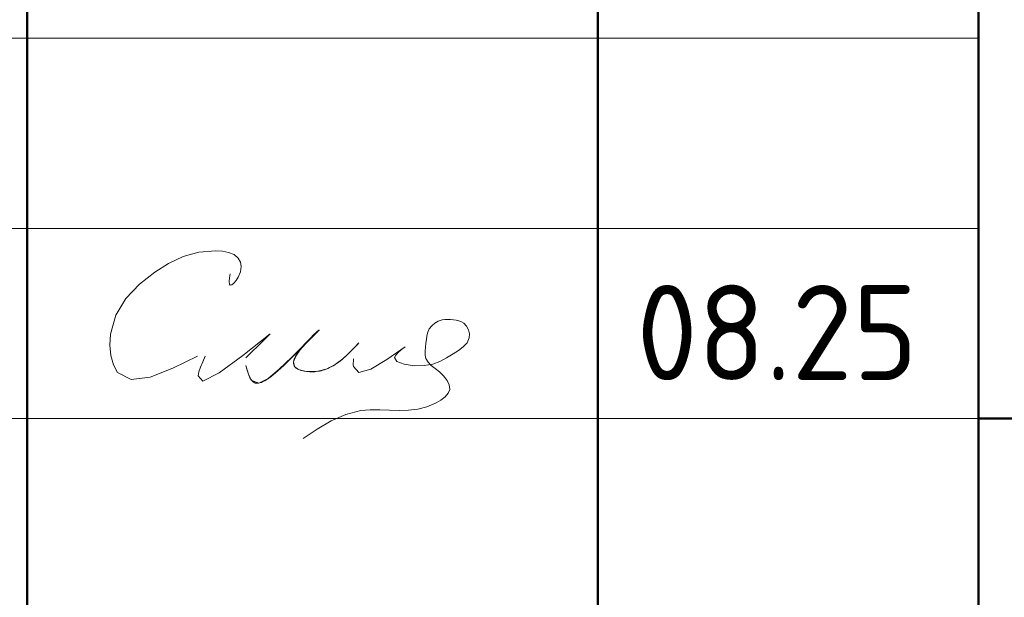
# Model space of a CAD drawing. Header units: millimetres. Extents: x 0 to 21000, y 0 to 14850.
# Tile 26 of 56: x 13490 to 14784, y 765 to 1524. Entities that reach past the tile are written whole.
import ezdxf

# ---------------------------------------------------------------- set-up
doc = ezdxf.new("R2010")
doc.units = ezdxf.units.MM
doc.layers.add('Standard', color=7, linetype='Continuous', lineweight=25)
doc.styles.add('ISOCPEUR', font='txt')

msp = doc.modelspace()

# ---------------------------------------------------------------- linework, layer by layer
at = {"layer": 'Standard', "color": 7, "linetype": 'Continuous', "lineweight": 50, "transparency": 33554687}
for p, q in [((13500, 250), (13500, 3000)), ((14250, 250), (14250, 3000)), ((14750, 250), (14750, 3000)), ((14750, 1000), (20750, 1000))]:
    msp.add_line(p, q, dxfattribs=at)
at = {"layer": 'Standard', "color": 7, "linetype": 'Continuous', "lineweight": 13, "transparency": 33554687}
for p, q in [((11500, 1500), (14750, 1500)), ((11500, 1250), (14750, 1250)), ((11500, 1250), (14750, 1250)), ((11500, 1000), (14750, 1000)), ((11500, 1000), (14750, 1000))]:
    msp.add_line(p, q, dxfattribs=at)
at = {"layer": 'Standard', "color": 7, "linetype": 'Continuous', "lineweight": 18, "transparency": 33554687}
for p, q in [((13725.6, 1218.8), (13705, 1213)), ((13748, 1220.5), (13725.6, 1218.8)), ((13756.6, 1219.9), (13748, 1220.5)), ((13764.8, 1218.4), (13756.6, 1219.9)), ((13772, 1215.5), (13764.8, 1218.4)), ((13685.8, 1204), (13667.7, 1192.5)), ((13705, 1213), (13685.8, 1204)), ((13777.4, 1210.9), (13772, 1215.5)), ((13780.2, 1205.8), (13777.4, 1210.9)), ((13781.2, 1199.7), (13780.2, 1205.8)), ((13667.7, 1192.5), (13647.5, 1176.5)), ((13777.4, 1185.9), (13780.3, 1192.9)), ((13780.3, 1192.9), (13781.2, 1199.7)), ((13766.1, 1185), (13765.6, 1180.4)), ((13765.6, 1180.4), (13765.8, 1176.9)), ((13766.8, 1190.3), (13766.1, 1185)), ((13768.9, 1175.8), (13771.7, 1178.2)), ((13771.7, 1178.2), (13774.7, 1181.7)), ((13774.7, 1181.7), (13777.4, 1185.9)), ((13647.5, 1176.5), (13629.9, 1157.8)), ((13765.8, 1176.9), (13766.8, 1175.3)), ((13766.8, 1175.3), (13768.9, 1175.8)), ((13629.9, 1157.8), (13616.6, 1136)), ((13616.6, 1136), (13609.4, 1110.8)), ((14040.3, 1128), (14035.7, 1125.4)), ((14045.4, 1129.7), (14040.3, 1128)), ((14049.1, 1130.2), (14045.4, 1129.7)), ((14052.8, 1130.3), (14049.1, 1130.2)), ((14056.5, 1130.1), (14052.8, 1130.3)), ((14060.3, 1129.7), (14056.5, 1130.1)), ((14063.9, 1129.2), (14060.3, 1129.7)), ((14067.4, 1128.4), (14063.9, 1129.2)), ((14070.7, 1127.2), (14067.4, 1128.4)), ((14073.7, 1125.5), (14070.7, 1127.2)), ((13874.2, 1106.7), (13882.1, 1114.7)), ((13880.8, 1113.9), (13876.6, 1109.8)), ((13883.6, 1116.2), (13877.4, 1110.8)), ((13880, 1112.6), (13883.4, 1116.2)), ((13883.3, 1116.2), (13880.8, 1113.9)), ((13882.1, 1114.7), (13883.3, 1116.2)), ((13883.4, 1116.2), (13883.5, 1116.3)), ((13883.5, 1116.3), (13883.6, 1116.4)), ((13883.6, 1116.4), (13883.7, 1116.5)), ((13883.7, 1116.4), (13883.6, 1116.3)), ((13883.6, 1116.3), (13883.6, 1116.2)), ((13883.7, 1116.5), (13883.8, 1116.6)), ((13883.8, 1116.5), (13883.7, 1116.4)), ((13883.8, 1116.6), (13883.8, 1116.6)), ((13883.8, 1116.6), (13883.8, 1116.6)), ((13883.8, 1116.6), (13883.8, 1116.6)), ((13883.8, 1116.6), (13883.8, 1116.6)), ((13883.8, 1116.6), (13883.8, 1116.6)), ((13883.8, 1116.6), (13883.8, 1116.6)), ((13883.8, 1116.6), (13883.8, 1116.6)), ((13883.8, 1116.6), (13883.8, 1116.6)), ((13883.8, 1116.6), (13883.8, 1116.6)), ((13883.8, 1116.6), (13883.8, 1116.6)), ((13883.8, 1116.6), (13883.8, 1116.6)), ((13883.8, 1116.6), (13883.8, 1116.6)), ((13883.8, 1116.6), (13883.8, 1116.6)), ((13883.8, 1116.6), (13883.8, 1116.6)), ((13883.8, 1116.6), (13883.8, 1116.5)), ((13883.8, 1116.5), (13883.8, 1116.5)), ((13883.8, 1116.5), (13883.8, 1116.5)), ((14026.5, 1113.6), (14025.3, 1109)), ((14028.5, 1117.9), (14026.5, 1113.6)), ((14031.6, 1121.9), (14028.5, 1117.9)), ((14035.7, 1125.4), (14031.6, 1121.9)), ((14077.3, 1121.7), (14073.7, 1125.5)), ((14079.8, 1116.9), (14077.3, 1121.7)), ((14081.1, 1111.6), (14079.8, 1116.9)), ((13609.4, 1110.8), (13608.7, 1096.7)), ((13783.4, 1082.9), (13819.4, 1111.6)), ((13811.4, 1103.6), (13803.5, 1095.7)), ((13819.4, 1111.6), (13811.4, 1103.6)), ((13861.9, 1094.6), (13874.2, 1106.7)), ((13871.3, 1104.5), (13865.6, 1098.5)), ((13871.8, 1105.2), (13866.4, 1099.5)), ((13866.6, 1099.7), (13869.7, 1102.8)), ((13869.7, 1102.8), (13873.1, 1106)), ((13876.6, 1109.8), (13871.3, 1104.5)), ((13877.4, 1110.8), (13871.8, 1105.2)), ((13873.1, 1106), (13876.6, 1109.2)), ((13876.6, 1109.2), (13880, 1112.6)), ((14024.6, 1104.1), (14024, 1099.1)), ((14025.3, 1109), (14024.6, 1104.1)), ((14078.3, 1099.7), (14081, 1106.4)), ((14081, 1106.4), (14081.1, 1111.6)), ((13608.7, 1096.7), (13609.9, 1082.9)), ((13795.5, 1087.7), (13787.6, 1079.8)), ((13803.5, 1095.7), (13795.5, 1087.7)), ((13848, 1080.8), (13861.9, 1094.6)), ((13858.5, 1090.1), (13852.9, 1082)), ((13861.1, 1093.8), (13853.5, 1085.9)), ((13855.4, 1085.9), (13856.8, 1087.9)), ((13856.8, 1087.9), (13858.2, 1089.8)), ((13858.2, 1089.8), (13860.9, 1093.2)), ((13865.6, 1098.5), (13858.5, 1090.1)), ((13860.9, 1093.2), (13863.7, 1096.5)), ((13866.4, 1099.5), (13861.1, 1093.8)), ((13863.7, 1096.5), (13866.6, 1099.7)), ((13920.3, 1083.4), (13925.6, 1088.6)), ((13927.3, 1090.3), (13923.4, 1086.4)), ((13925.6, 1088.6), (13930.8, 1094.1)), ((13931.1, 1094.4), (13927.3, 1090.3)), ((13930.8, 1094.1), (13935.9, 1099.6)), ((13934.9, 1098.4), (13931.1, 1094.4)), ((13935.1, 1098.7), (13934.9, 1098.4)), ((13935.4, 1099), (13935.1, 1098.7)), ((13935.6, 1099.3), (13935.4, 1099)), ((13935.9, 1099.6), (13935.6, 1099.3)), ((13972.9, 1077.7), (13996.9, 1094.4)), ((13987.5, 1087), (13984.3, 1083.5)), ((13991.9, 1090.7), (13987.5, 1087)), ((13996.9, 1094.4), (13991.9, 1090.7)), ((14023.3, 1093.8), (14022.9, 1088.6)), ((14022.9, 1088.6), (14023, 1083.6)), ((14024, 1099.1), (14023.3, 1093.8)), ((14059.8, 1085.2), (14066.7, 1089.4)), ((14066.7, 1089.4), (14073.1, 1094.2)), ((14073.1, 1094.2), (14078.3, 1099.7)), ((13609.9, 1082.9), (13613.3, 1070.5)), ((13691.6, 1066.3), (13723.8, 1082.2)), ((13730.7, 1074.8), (13728, 1067.8)), ((13733.8, 1082.2), (13730.7, 1074.8)), ((13752.3, 1060.2), (13783.4, 1082.9)), ((13831.4, 1064.8), (13848, 1080.8)), ((13845.6, 1078), (13837.6, 1070.4)), ((13853.5, 1085.9), (13845.6, 1078)), ((13850, 1073.2), (13850.1, 1074.1)), ((13852.9, 1082), (13850.1, 1074.6)), ((13850.1, 1074.1), (13850.2, 1075)), ((13850.1, 1074.6), (13851.5, 1068.6)), ((13850.2, 1075), (13850.4, 1075.8)), ((13850.4, 1075.8), (13850.6, 1076.7)), ((13850.6, 1076.7), (13851, 1078.1)), ((13851, 1078.1), (13851.6, 1079.4)), ((13851.6, 1079.4), (13852.2, 1080.7)), ((13852.2, 1080.7), (13852.8, 1081.9)), ((13852.8, 1081.9), (13854.1, 1084)), ((13854.1, 1084), (13855.4, 1085.9)), ((13905, 1071.2), (13914.7, 1078.4)), ((13911.6, 1075.9), (13908.9, 1073.8)), ((13914.3, 1078), (13911.6, 1075.9)), ((13916.8, 1080.2), (13914.3, 1078)), ((13914.7, 1078.4), (13920.3, 1083.4)), ((13919.4, 1082.5), (13916.8, 1080.2)), ((13923.4, 1086.4), (13919.4, 1082.5)), ((13928.7, 1075.7), (13928.6, 1073.1)), ((13928.8, 1078.4), (13928.7, 1075.7)), ((13951.6, 1065.1), (13972.9, 1077.7)), ((13984.3, 1083.5), (13982.8, 1080.3)), ((13982.8, 1080.3), (13986, 1075)), ((13986, 1075), (13995.6, 1071.5)), ((14023, 1083.6), (14024, 1079.1)), ((14024, 1079.1), (14026.8, 1074.3)), ((14026.8, 1074.3), (14031.1, 1070)), ((14033, 1071.6), (14042.4, 1075.1)), ((14042.4, 1075.1), (14051, 1079.7)), ((14051, 1079.7), (14059.8, 1085.2)), ((13613.3, 1070.5), (13618.7, 1060.7)), ((13661.8, 1054.6), (13691.6, 1066.3)), ((13725.8, 1061.5), (13724.6, 1056.3)), ((13728, 1067.8), (13725.8, 1061.5)), ((13788.5, 1066.3), (13787.6, 1069.8)), ((13787.6, 1069.8), (13789.2, 1063.9)), ((13789.4, 1062.9), (13788.5, 1066.3)), ((13789.2, 1063.9), (13790.9, 1058.5)), ((13790.5, 1059.6), (13789.4, 1062.9)), ((13816.6, 1052.6), (13831.4, 1064.8)), ((13829.3, 1062.9), (13826.5, 1060.4)), ((13837.6, 1070.4), (13829.3, 1062.9)), ((13850.1, 1072.5), (13850, 1073.2)), ((13850.1, 1071.9), (13850.1, 1072.5)), ((13850.3, 1071.2), (13850.1, 1071.9)), ((13850.4, 1070.6), (13850.3, 1071.2)), ((13850.7, 1070.1), (13850.4, 1070.6)), ((13850.9, 1069.5), (13850.7, 1070.1)), ((13851.2, 1069), (13850.9, 1069.5)), ((13851.5, 1068.5), (13851.2, 1069)), ((13851.5, 1068.6), (13854.5, 1065.9)), ((13852, 1067.9), (13851.5, 1068.5)), ((13852.6, 1067.4), (13852, 1067.9)), ((13853.1, 1066.9), (13852.6, 1067.4)), ((13853.7, 1066.5), (13853.1, 1066.9)), ((13854.7, 1065.8), (13853.7, 1066.5)), ((13854.5, 1065.9), (13858.9, 1063.9)), ((13855.7, 1065.2), (13854.7, 1065.8)), ((13856.8, 1064.7), (13855.7, 1065.2)), ((13857.9, 1064.3), (13856.8, 1064.7)), ((13859.6, 1063.7), (13857.9, 1064.3)), ((13858.9, 1063.9), (13864, 1062.5)), ((13861.3, 1063.2), (13859.6, 1063.7)), ((13863.1, 1062.7), (13861.3, 1063.2)), ((13864.8, 1062.4), (13863.1, 1062.7)), ((13864, 1062.5), (13869.5, 1061.8)), ((13867, 1062), (13864.8, 1062.4)), ((13869.2, 1061.8), (13867, 1062)), ((13871.4, 1061.6), (13869.2, 1061.8)), ((13869.5, 1061.8), (13882.4, 1062.2)), ((13873.6, 1061.5), (13871.4, 1061.6)), ((13875.7, 1061.6), (13873.6, 1061.5)), ((13877.9, 1061.7), (13875.7, 1061.6)), ((13880, 1061.9), (13877.9, 1061.7)), ((13882.2, 1062.2), (13880, 1061.9)), ((13884.4, 1062.5), (13882.2, 1062.2)), ((13882.4, 1062.2), (13894.2, 1065.6)), ((13886.5, 1063), (13884.4, 1062.5)), ((13888.7, 1063.6), (13886.5, 1063)), ((13890.8, 1064.3), (13888.7, 1063.6)), ((13893, 1065.1), (13890.8, 1064.3)), ((13895.2, 1066), (13893, 1065.1)), ((13894.2, 1065.6), (13905, 1071.2)), ((13897.4, 1067), (13895.2, 1066)), ((13899.5, 1068), (13897.4, 1067)), ((13902, 1069.4), (13899.5, 1068)), ((13904.3, 1070.8), (13902, 1069.4)), ((13906.6, 1072.3), (13904.3, 1070.8)), ((13908.9, 1073.8), (13906.6, 1072.3)), ((13928.6, 1073.1), (13928.6, 1070.6)), ((13928.6, 1070.6), (13928.8, 1068.4)), ((13928.8, 1068.4), (13936, 1060.6)), ((13936, 1060.6), (13951.6, 1065.1)), ((13995.6, 1071.5), (14008.5, 1069.6)), ((14008.5, 1069.6), (14021.7, 1069.7)), ((14021.7, 1069.7), (14033, 1071.6)), ((14031.1, 1070), (14036.2, 1065.8)), ((14036.2, 1065.8), (14041.7, 1061.4)), ((14041.7, 1061.4), (14047.3, 1056.1)), ((13618.7, 1060.7), (13636.7, 1051.3)), ((13636.7, 1051.3), (13661.8, 1054.6)), ((13724.6, 1056.3), (13731.1, 1049.3)), ((13731.1, 1049.3), (13752.3, 1060.2)), ((13791.7, 1056.3), (13790.5, 1059.6)), ((13790.9, 1058.5), (13792.8, 1053.7)), ((13792.3, 1054.9), (13791.7, 1056.3)), ((13792.9, 1053.6), (13792.3, 1054.9)), ((13792.8, 1053.7), (13795.1, 1050)), ((13793.6, 1052.3), (13792.9, 1053.6)), ((13794.4, 1051.1), (13793.6, 1052.3)), ((13794.9, 1050.4), (13794.4, 1051.1)), ((13795.4, 1049.7), (13794.9, 1050.4)), ((13795.1, 1050), (13804.3, 1046.7)), ((13796, 1049.1), (13795.4, 1049.7)), ((13796.6, 1048.6), (13796, 1049.1)), ((13797.2, 1048.1), (13796.6, 1048.6)), ((13797.8, 1047.8), (13797.2, 1048.1)), ((13804.3, 1046.7), (13816.6, 1052.6)), ((13809, 1048.2), (13807.8, 1047.7)), ((13810.2, 1048.7), (13809, 1048.2)), ((13812.2, 1049.7), (13810.2, 1048.7)), ((13814, 1050.8), (13812.2, 1049.7)), ((13815.8, 1052), (13814, 1050.8)), ((13817.6, 1053.3), (13815.8, 1052)), ((13820.6, 1055.5), (13817.6, 1053.3)), ((13823.6, 1057.9), (13820.6, 1055.5)), ((13826.5, 1060.4), (13823.6, 1057.9)), ((14047.3, 1056.1), (14051.9, 1050.3)), ((14051.9, 1050.3), (14054.8, 1044.4)), ((13798.4, 1047.4), (13797.8, 1047.8)), ((13799, 1047.2), (13798.4, 1047.4)), ((13799.7, 1046.9), (13799, 1047.2)), ((13800.3, 1046.8), (13799.7, 1046.9)), ((13801, 1046.7), (13800.3, 1046.8)), ((13801.7, 1046.6), (13801, 1046.7)), ((13802.6, 1046.6), (13801.7, 1046.6)), ((13803.5, 1046.6), (13802.6, 1046.6)), ((13804.4, 1046.7), (13803.5, 1046.6)), ((13805.3, 1046.9), (13804.4, 1046.7)), ((13806.6, 1047.3), (13805.3, 1046.9)), ((13807.8, 1047.7), (13806.6, 1047.3)), ((14055.4, 1038.5), (14053.3, 1033.3)), ((14054.8, 1044.4), (14055.4, 1038.5)), ((14043.8, 1024.4), (14037.7, 1020.8)), ((14049.2, 1028.6), (14043.8, 1024.4)), ((14053.3, 1033.3), (14049.2, 1028.6)), ((13938.7, 1010.7), (13918.8, 1005.6)), ((13951, 1011.7), (13938.7, 1010.7)), ((13963.5, 1011.7), (13951, 1011.7)), ((13976.2, 1011.2), (13963.5, 1011.7)), ((13988.7, 1010.7), (13976.2, 1011.2)), ((14001, 1011), (13988.7, 1010.7)), ((14013.3, 1012.4), (14001, 1011)), ((14025.4, 1015.5), (14013.3, 1012.4)), ((14037.7, 1020.8), (14025.4, 1015.5)), ((13899.7, 997), (13881.1, 986.1)), ((13918.8, 1005.6), (13899.7, 997)), ((13881.1, 986.1), (13862.9, 974))]:
    msp.add_line(p, q, dxfattribs=at)

# ---------------------------------------------------------------- texts
at = {"layer": 'Standard', "color": 7, "lineweight": 25, "transparency": 33554687, "style": 'ISOCPEUR', "width": 0.94}
msp.add_text('08.25', height=125, dxfattribs=at).set_placement((14300.8, 1050.6))

doc.saveas('drawing.dxf')
